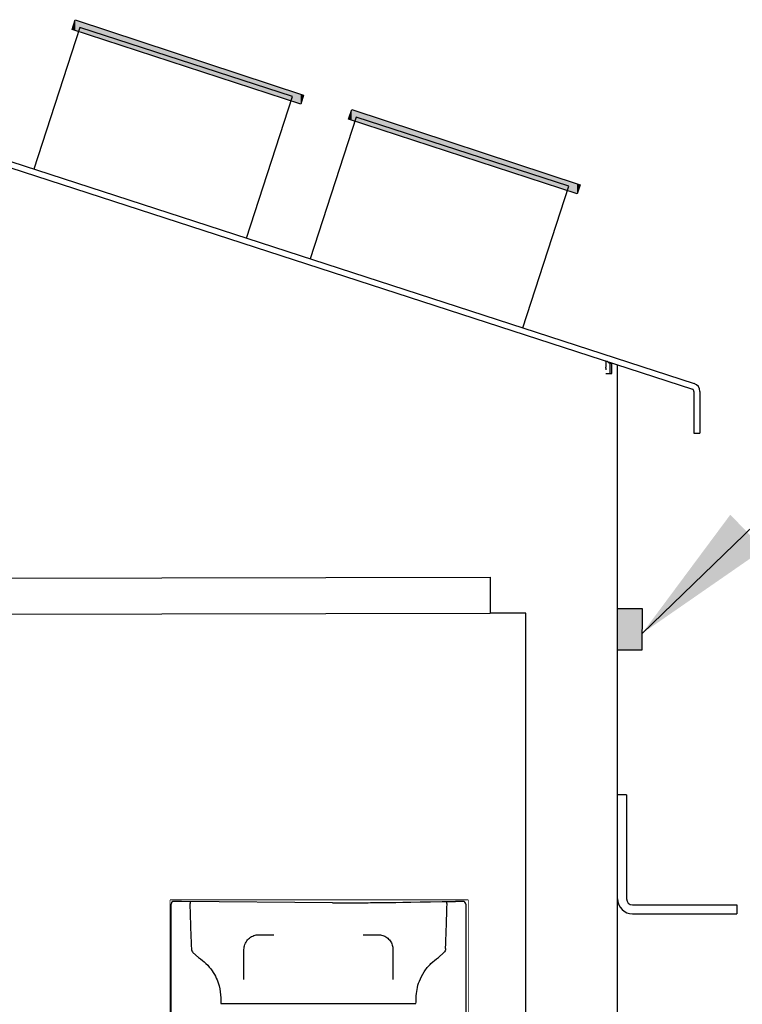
# Model space of a CAD drawing. Header units: millimetres. Extents: x -11513 to 3649, y 2330 to 12522.
# Tile 44 of 75: x -9729 to -9481, y 8719 to 9057. Entities that reach past the tile are written whole.
import ezdxf

# ---------------------------------------------------------------- set-up
doc = ezdxf.new("R2010")
doc.units = ezdxf.units.MM
for name, color, linetype in [('Aparatura', 7, 'Continuous'), ('Rozłączniki listwowe', 7, 'Continuous'), ('WG1-00-901-0001-', 7, 'Continuous'), ('WG1-00-901-0001_', 7, 'Continuous'), ('WG1-00-906-0004-', 7, 'Continuous'), ('WG1-00-908-0004_', 7, 'Continuous'), ('WG1-00-909-0004_', 7, 'Continuous'), ('WG1-00-913-0000-', 7, 'Continuous'), ('WG1-00-923-0000_', 7, 'Continuous')]:
    doc.layers.add(name, color=color, linetype=linetype)
doc.styles.get("Standard").update_dxf_attribs({"font": 'arial.ttf'})
doc.dimstyles.new('ISO-25', dxfattribs={"dimtxt": 2.5, "dimasz": 2.5, "dimexe": 1.25, "dimexo": 0.625, "dimtad": 1, "dimtxsty": 'Standard', "dimcen": 2.5, "dimadec": 0, "dimazin": 0, "dimtfac": 1, "dimtmove": 0, "dimatfit": 3, "dimfxl": 0, "dimarcsym": 0})

# ---------------------------------------------------------------- blocks, each defined once
blk = doc.blocks.new('rozmieszczenie aparatury cz siłowa')
for p, q in [((616.84, 1312.07), (617.9, 1315.31)), ((617.9, 1315.31), (694.57, 1289.99)), ((693.6, 1286.97), (616.84, 1312.07)), ((694.57, 1289.99), (693.6, 1286.97)), ((709.65, 1281.91), (710.72, 1285.15)), ((710.72, 1285.15), (787.38, 1259.84)), ((786.41, 1256.81), (709.65, 1281.91)), ((787.38, 1259.84), (786.41, 1256.81)), ((757.22, 1128.09), (757.24, 1115.94))]:
    blk.add_line(p, q)
at = {"linetype": 'Continuous'}
for points in [[(617.9, 1311.72), (616.84, 1312.07), (617.9, 1315.31)], [(617.9, 1311.72), (617.9, 1315.31), (693.6, 1286.97)], [(693.6, 1286.97), (617.9, 1315.31), (693.6, 1290.31)], [(693.6, 1286.97), (693.6, 1290.31), (694.57, 1289.99)], [(710.72, 1281.56), (709.65, 1281.91), (710.72, 1285.15)], [(710.72, 1281.56), (710.72, 1285.15), (786.41, 1256.81)], [(786.41, 1256.81), (710.72, 1285.15), (786.41, 1260.16)], [(786.41, 1256.81), (786.41, 1260.16), (787.38, 1259.84)]]:
    blk.add_solid(points, dxfattribs=at)
at = {"layer": 'Aparatura', "linetype": 'Continuous'}
for p, q in [((40, 1126.84), (757.22, 1128.09)), ((40, 1114.7), (757.22, 1115.94)), ((769.22, 1115.94), (757.22, 1115.94)), ((769.22, 40.94), (769.22, 1115.94))]:
    blk.add_line(p, q, dxfattribs=at)
at = {"layer": 'WG1-00-901-0001-', "color": 7, "linetype": 'Continuous'}
blk.add_line((800, 845), (800, 1199.37), dxfattribs=at)
at = {"layer": 'WG1-00-901-0001_', "color": 7, "linetype": 'Continuous'}
for p, q in [((797.44, 1196.5), (797.44, 1200)), ((797.44, 1200), (798.06, 1200)), ((798, 1196.5), (798, 1200)), ((796, 1196.5), (798, 1196.5))]:
    blk.add_line(p, q, dxfattribs=at)
at = {"layer": 'WG1-00-906-0004-', "color": 7, "linetype": 'Continuous'}
for p, q in [((537.25, 1286.84), (825.72, 1193.12)), ((536.63, 1284.94), (825.1, 1191.21)), ((825.64, 1190.47), (825.64, 1176.49)), ((827.64, 1190.47), (827.64, 1176.49)), ((825.64, 1176.49), (827.64, 1176.49))]:
    blk.add_line(p, q, dxfattribs=at)
for radius in [0.78, 2.78]:
    blk.add_arc((824.86, 1190.47), radius, 0, 72, dxfattribs=at)
at = {"layer": 'WG1-00-908-0004_', "color": 7, "linetype": 'Continuous'}
blk.add_line((796.06, 1198.3), (796, 1197.74), dxfattribs=at)
for centre, radius, start, end in [((795.96, 1200.55), 0.121, 50.496, 72), ((795.92, 1200.5), 0.189, 36.5964, 50.496), ((795.86, 1200.45), 0.265, 25.7781, 36.5964), ((795.66, 1200.36), 0.483, 19.8354, 25.7781), ((795.5, 1200.3), 0.655, 12.759, 19.8354), ((794.93, 1200.17), 1.24, 9.0289, 12.759), ((794.6, 1200.12), 1.58, 5.9007, 9.0289), ((736.9, 1204.61), 59.49, 353.9095, 354.1664), ((762.56, 1201.99), 33.7, 354.1664, 354.62), ((770.31, 1201.26), 25.91, 354.62, 355.4159), ((782.97, 1200.24), 13.22, 355.4159, 356.9759), ((793.7, 1200.03), 2.48, 3.9082, 5.9007), ((793.11, 1199.99), 3.07, 1.5716, 3.9082), ((786.3, 1200.07), 9.88, 356.9759, 358.1406), ((791.41, 1199.94), 4.77, 0.0695, 1.5716), ((790.22, 1199.94), 5.96, 358.1406, 0.0695)]:
    blk.add_arc(centre, radius, start, end, dxfattribs=at)
at = {"layer": 'WG1-00-909-0004_', "color": 7, "linetype": 'Continuous'}
blk.add_arc((795.22, 1198), 2.78, 37.0465, 72, dxfattribs=at)
at = {"layer": 'WG1-00-913-0000-', "color": 7, "linetype": 'Continuous'}
for p, q in [((803, 1055), (800, 1055)), ((803, 1055), (803, 1020.02)), ((805.02, 1018), (840, 1018)), ((840, 1018), (840, 1015)), ((805.02, 1015), (840, 1015))]:
    blk.add_line(p, q, dxfattribs=at)
for radius in [5.02, 2.02]:
    blk.add_arc((805.02, 1020.02), radius, 180, 270, dxfattribs=at)
at = {"layer": 'WG1-00-923-0000_', "color": 7, "linetype": 'Continuous'}
for p, q in [((619.45, 1312.71), (604, 1265.16)), ((690.78, 1289.53), (619.45, 1312.71)), ((675.33, 1241.98), (690.78, 1289.53)), ((712.26, 1282.55), (696.81, 1235)), ((783.59, 1259.37), (712.26, 1282.55)), ((768.14, 1211.82), (783.59, 1259.37))]:
    blk.add_line(p, q, dxfattribs=at)
blk = doc.blocks.new('ARS400-6-2V 400A PRO góra')
at = {"layer": 'Aparatura'}
for p, q in [((-2168.06, 5435.18), (-2168.06, 4757.49)), ((-2068.06, 5435.18), (-2168.06, 5435.18)), ((-2068.06, 4757.49), (-2068.06, 5435.18))]:
    blk.add_line(p, q, dxfattribs=at)
blk.add_wipeout([(-2168.06, 5435.18), (-2167.31, 4757.28), (-2068.35, 4757.28), (-2068.06, 5435.18)]).dxf.layer = 'Rozłączniki listwowe'
for p, q in [((-2167.79, 5322.82), (-2167.79, 5433.82)), ((-2164.29, 5434.82), (-2166.79, 5434.82)), ((-2164.29, 5434.82), (-2164.29, 5434.83)), ((-2113.61, 5434.37), (-2164.29, 5434.82)), ((-2069.79, 5434.82), (-2072.29, 5434.82)), ((-2068.79, 5433.82), (-2068.79, 5322.82)), ((-2138.29, 5423.62), (-2133.29, 5423.62)), ((-2103.29, 5423.62), (-2098.29, 5423.62)), ((-2160.43, 5417.63), (-2158.55, 5415.96)), ((-2078.02, 5415.96), (-2076.14, 5417.63)), ((-2151.04, 5400.55), (-2085.54, 5400.55))]:
    blk.add_line(p, q, dxfattribs=at)
for centre, radius, start, end in [((-2158.05, 5433.69), 3.4, 160.9378, 181.5509), ((-2078.58, 5433.69), 3.46, 358.4593, 18.258)]:
    blk.add_arc(centre, radius, start, end, dxfattribs=at)
for centre, major_axis, start_param, end_param in [((-2166.79, 5433.82), (-0.97, 0.243), 4.957378, 6.528125), ((-2069.79, 5433.82), (0.97, 0.243), 6.038245, 7.608993)]:
    blk.add_ellipse(centre, major_axis=major_axis, ratio=0.999896, start_param=start_param, end_param=end_param, dxfattribs=at)
for points, knots in [([(-2161.45, 5433.59), (-2161.38, 5431.1), (-2161.26, 5426.1), (-2161.05, 5421.33), (-2160.95, 5418.94)], [0, 0, 0, 0, 0.497517, 1, 1, 1, 1]), ([(-2113.61, 5434.37), (-2110.26, 5434.37), (-2103.73, 5434.37), (-2097.22, 5434.37), (-2072.29, 5434.82)], [0, 0, 0, 0, 0.512802, 1, 1, 1, 1]), ([(-2075.62, 5418.94), (-2075.55, 5420.55), (-2075.41, 5423.73), (-2075.25, 5428.63), (-2075.17, 5431.94), (-2075.12, 5433.59)], [0, 0, 0, 0, 0.3398632, 0.669214, 1, 1, 1, 1]), ([(-2143.29, 5418.62), (-2143.23, 5419.2), (-2143.11, 5420.36), (-2142.17, 5421.93), (-2140.81, 5423.05), (-2139.43, 5423.56), (-2138.59, 5423.61), (-2138.29, 5423.62)], [0, 0, 0, 0, 0.233591, 0.46781, 0.685722, 0.888197, 1, 1, 1, 1]), ([(-2098.29, 5423.62), (-2097.76, 5423.57), (-2096.7, 5423.47), (-2095.27, 5422.71), (-2094.15, 5421.57), (-2093.42, 5420.15), (-2093.33, 5419.13), (-2093.29, 5418.62)], [0, 0, 0, 0, 0.195796, 0.391575, 0.588563, 0.793947, 1, 1, 1, 1]), ([(-2160.95, 5418.94), (-2160.91, 5418.67), (-2160.84, 5418.19), (-2160.56, 5417.8), (-2160.43, 5417.63)], [0, 0, 0, 0, 0.5566233, 1, 1, 1, 1]), ([(-2143.29, 5408.62), (-2143.29, 5410.24), (-2143.29, 5413.49), (-2143.29, 5416.91), (-2143.29, 5418.62)], [0, 0, 0, 0, 0.498925, 1, 1, 1, 1]), ([(-2093.29, 5418.62), (-2093.29, 5416.92), (-2093.29, 5413.5), (-2093.29, 5410.25), (-2093.29, 5408.62)], [0, 0, 0, 0, 0.498916, 1, 1, 1, 1]), ([(-2075.62, 5418.94), (-2075.62, 5418.92), (-2075.63, 5418.67), (-2075.74, 5418.19), (-2076.01, 5417.81), (-2076.14, 5417.63)], [0, 0, 0, 0, 0.035557, 0.538442, 1, 1, 1, 1]), ([(-2158.55, 5415.96), (-2157.69, 5415.31), (-2155.92, 5413.99), (-2153.97, 5411.59), (-2152.53, 5409.06), (-2151.39, 5406.01), (-2151.2, 5403.78), (-2151.08, 5402.42)], [0, 0, 0, 0, 0.188176, 0.383094, 0.554114, 0.7291, 1, 1, 1, 1]), ([(-2085.5, 5402.42), (-2085.43, 5403.35), (-2085.3, 5405.23), (-2084.44, 5408.18), (-2082.92, 5411.17), (-2080.76, 5413.91), (-2078.88, 5415.31), (-2078.02, 5415.96)], [0, 0, 0, 0, 0.186183, 0.376433, 0.590547, 0.813112, 1, 1, 1, 1]), ([(-2151.08, 5402.42), (-2151.06, 5401.89), (-2151.05, 5401.26), (-2151.04, 5400.64), (-2151.04, 5400.55), (-2151.04, 5400.55)], [0, 0, 0, 0, 0.849174, 0.999975, 1, 1, 1, 1]), ([(-2085.54, 5400.55), (-2085.54, 5400.55), (-2085.52, 5401.07), (-2085.51, 5401.69), (-2085.5, 5402.32), (-2085.5, 5402.42)], [0, 0, 0, 0, 0.000025, 0.8492, 1, 1, 1, 1])]:
    blk.add_open_spline(points, degree=3, knots=knots, dxfattribs=at)

msp = doc.modelspace()

# ---------------------------------------------------------------- hatches: boundary and pattern name
h = msp.add_hatch(color=1)
h.set_gradient(color1=(255, 255, 255), color2=(199, 199, 199), one_color=1, tint=0.39)
h.paths.add_polyline_path([(-9515.74, 8854.84), (-9524.19, 8854.84), (-9524.19, 8840.56), (-9515.86, 8840.56)])

# ---------------------------------------------------------------- linework, layer by layer
msp.add_lwpolyline([(-9524.19, 8854.84), (-9515.74, 8854.84), (-9515.86, 8840.56), (-9524.19, 8840.56)], close=True)

# ---------------------------------------------------------------- block references
at = {"xscale": 1.02, "yscale": 1.02, "zscale": 1.02}
msp.add_blockref('rozmieszczenie aparatury cz siłowa', (-10340.19, 7714.97), dxfattribs=at)

# ---------------------------------------------------------------- leaders
msp.add_leader([(-9515.81, 8846.33), (-9397.44, 8960.9), (-9101.66, 8960.9)], dimstyle='ISO-25', override={"dimasz": 50})

# ---------------------------------------------------------------- next in the draw order: block references
at = {"layer": 'Rozłączniki listwowe', "xscale": 1.02, "yscale": 1.02, "zscale": 1.02}
msp.add_blockref('ARS400-6-2V 400A PRO góra', (-7466, 3211.05), dxfattribs=at)

doc.saveas('drawing.dxf')
